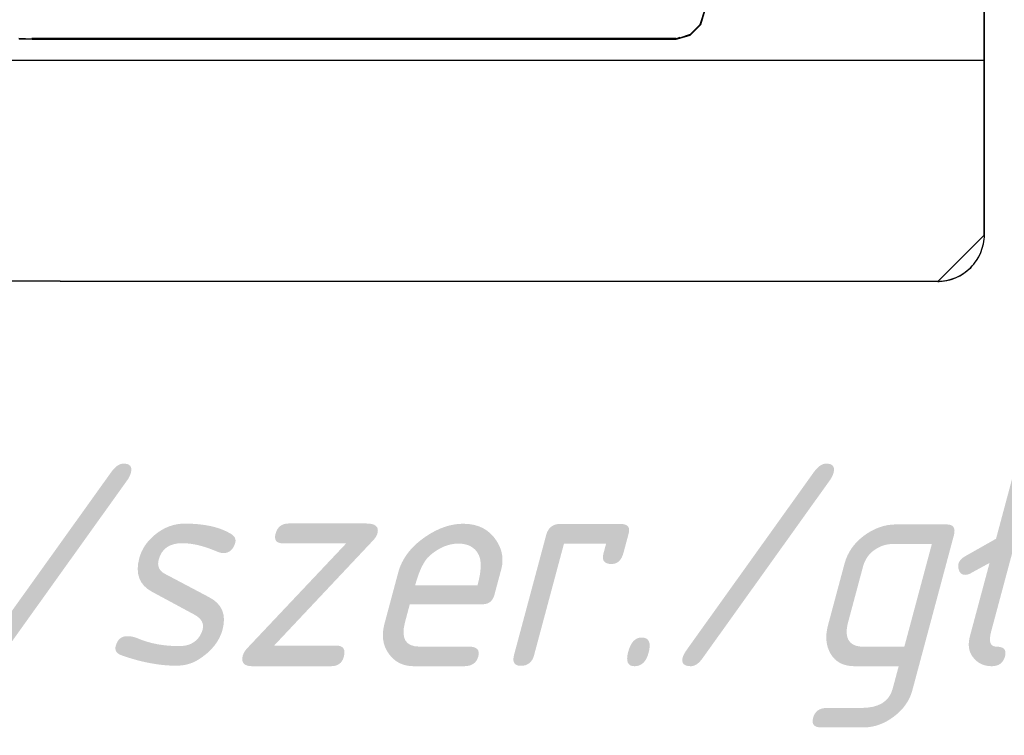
# Model space of a CAD drawing. Extents: x -543332 to -323966, y -9028 to 137422.
# Tile 219 of 250: x -345157 to -343894, y 36072 to 36990. Entities that reach past the tile are written whole.
import ezdxf

# ---------------------------------------------------------------- set-up
doc = ezdxf.new("R2010")
doc.units = 0
doc.header["$MEASUREMENT"] = 0
doc.layers.get('0').update_dxf_attribs({"color": 8})
doc.layers.add('$ IE_SCHEMAT', color=7, linetype='Continuous', lineweight=0)
doc.layers.add('50', color=7, linetype='Continuous')
doc.layers.add('60', color=7, linetype='Continuous')
doc.styles.add('ROMANS', font='romans.shx', dxfattribs={"width": 0.85})

# ---------------------------------------------------------------- blocks, each defined once
blk = doc.blocks.new('*U992')
at = {"layer": '60', "color": 7}
for points in [[(313.825033, -423.020506), (314, 24.903988), (313.825033, -423.020506)], [(314, 2.912724), (-35.827515, 3.027725), (-36, -400.568087), (313.827515, -400.654337), (314, 2.912724)], [(313.827684, -400.654337), (-36, -400.564301), (313.827684, -400.654337)], [(307.844348, -429), (308.132008, -428.97124), (308.419668, -428.97124), (308.707329, -428.913719), (308.994989, -428.884959), (309.57031, -428.741157), (310.116865, -428.539835), (310.66342, -428.280993), (311.152442, -427.99339), (311.382571, -427.820828), (311.641465, -427.648266), (311.842827, -427.446944), (312.072956, -427.245622), (312.274318, -427.015539), (312.47568, -426.785457), (312.648276, -426.555375), (312.820873, -426.325292), (313.108533, -425.836367), (313.367427, -425.289921), (313.56879, -424.743476), (313.71262, -424.16827), (313.770152, -423.880667), (313.798918, -423.593064), (313.827684, -423.305461), (313.827684, -423.017858), (307.844348, -429)], [(-30.019315, -428.883482), (307.846999, -429), (-30.019315, -428.883482)], [(308.016664, -429), (308.016664, -428.968222), (308.016664, -428.968222), (308.016664, -428.968222), (308.016664, -429), (308.016664, -429), (308.016664, -429), (308.016664, -429), (308.016664, -429)], [(308.016664, -429), (308.016664, -428.968222), (308.016664, -428.968222), (308.016664, -428.968222), (308.016664, -429), (308.016664, -429), (308.016664, -429), (308.016664, -429), (308.016664, -429)]]:
    blk.add_lwpolyline(points, close=True, dxfattribs=at)
blk.add_lwpolyline([(-30.020531, -428.884992), (307.848215, -429), (307.934457, -429), (308.0207, -429), (308.0207, -428.971248), (308.0207, -428.971248), (308.0207, -428.971248), (308.0207, -429), (308.595649, -428.942496), (309.14185, -428.85624), (309.688052, -428.683728), (310.205506, -428.511216), (310.72296, -428.252449), (311.182919, -427.964929), (311.642878, -427.619905), (312.07409, -427.24613), (312.275322, -427.016114), (312.476554, -426.786098), (312.649039, -426.556082), (312.821524, -426.326067), (313.108998, -425.837283), (313.367725, -425.290996), (313.568957, -424.744708), (313.712694, -424.169669), (313.770189, -423.882149), (313.798937, -423.594629), (313.827684, -423.30711), (313.827684, -423.01959), (313.827684, -400.650557), (313.827684, -400.650557), (-36, -400.564301)], dxfattribs=at)
blk.add_lwpolyline([(-30.020531, -428.884992), (307.848215, -429), (307.934457, -429), (308.0207, -429), (308.0207, -428.971248), (308.0207, -428.971248), (308.0207, -428.971248), (308.0207, -429), (308.595649, -428.942496), (309.14185, -428.85624), (309.688052, -428.683728), (310.205506, -428.511216), (310.72296, -428.252449), (311.182919, -427.964929), (311.642878, -427.619905), (312.07409, -427.24613), (312.275322, -427.016114), (312.476554, -426.786098), (312.649039, -426.556082), (312.821524, -426.326067), (313.108998, -425.837283), (313.367725, -425.290996), (313.568957, -424.744708), (313.712694, -424.169669), (313.770189, -423.882149), (313.798937, -423.594629), (313.827684, -423.30711), (313.827684, -423.01959), (313.827684, -400.650557), (313.827684, -400.650557), (-36, -400.564301)], dxfattribs=at)
blk = doc.blocks.new('*C993')
at = {"layer": '50', "color": 7}
blk.add_lwpolyline([(189.991948, -397.890791), (191.684671, -397.915671), (274.279584, -397.915671), (274.777444, -397.791271), (276.096772, -397.418071), (277.465886, -396.049671), (277.988639, -394.13391), (277.988639, -394.13391), (277.988639, -394.05927), (277.988639, -393.95975), (277.988639, -373.334222), (277.988639, -370.398381), (277.988639, -361.665498), (277.988639, -352.484775), (277.988639, -343.055252), (277.988639, -308.919879), (277.988639, -92.364282)], dxfattribs=at)
for points in [[(277.988639, -394.052531), (277.384208, -396.051875), (277.988639, -394.052531)], [(277.466389, -395.967134), (276.016285, -397.418314), (277.466389, -395.967134)], [(189.93524, -397.810238), (191.711418, -397.916163), (189.93524, -397.810238)], [(274.282522, -397.834071), (191.629237, -397.834071), (274.282522, -397.834071)], [(274.200341, -397.916163), (274.778262, -397.709609), (274.200341, -397.916163)], [(276.098466, -397.336221), (274.69608, -397.791701), (276.098466, -397.336221)]]:
    blk.add_lwpolyline(points, close=True, dxfattribs=at)

msp = doc.modelspace()

# ---------------------------------------------------------------- block references
at = {"xscale": 10, "yscale": 10, "zscale": 10}
for name in ['*U992', '*C993']:
    msp.add_blockref(name, (-347057.5, 40944.6), dxfattribs=at)

# ---------------------------------------------------------------- texts
at = {"layer": '$ IE_SCHEMAT', "color": 0, "ltscale": 2, "style": 'ROMANS', "oblique": 15, "width": 0.9}
msp.add_text('350x460x160 (wys./szer./gł.)', height=260, dxfattribs=at).set_placement((-348253.4, 36160.7))

doc.saveas('drawing.dxf')
